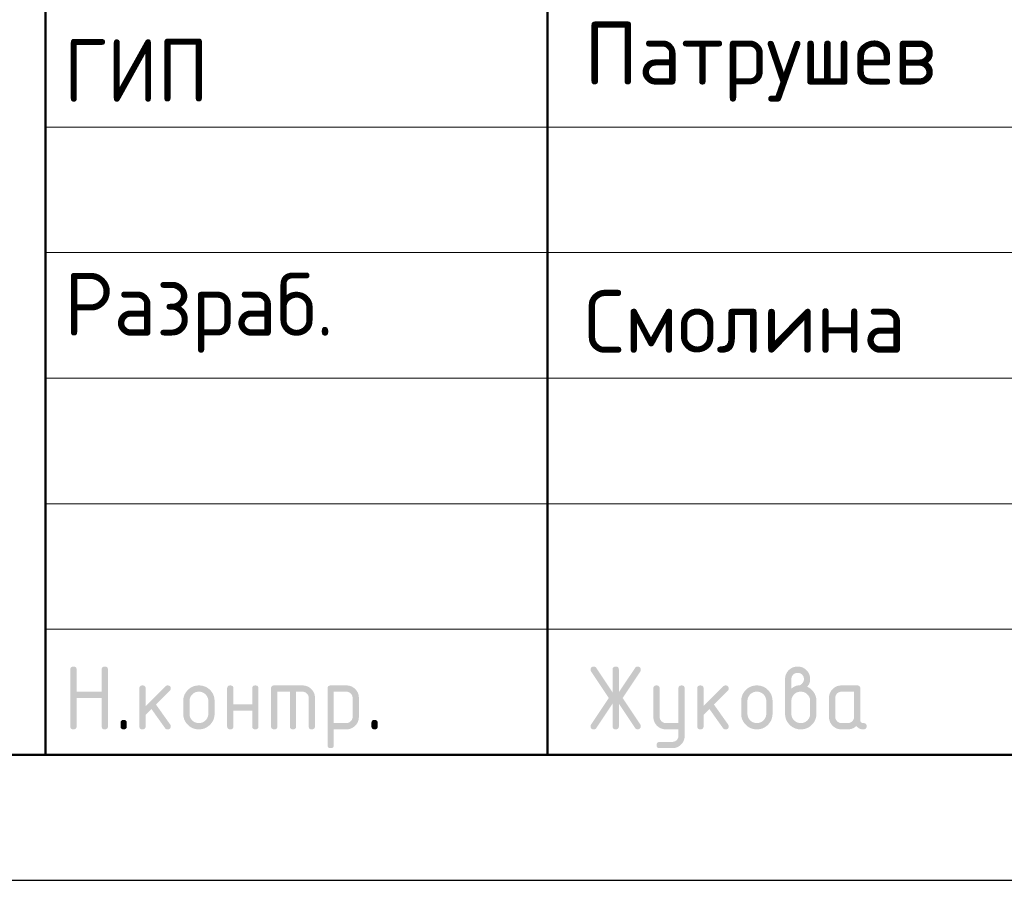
# Model space of a CAD drawing. Header units: millimetres. Extents: x 0 to 50400, y 0 to 35640.
# Tile 6 of 13: x 27477 to 32182, y 0 to 4113. Entities that reach past the tile are written whole.
import ezdxf

# ---------------------------------------------------------------- set-up
doc = ezdxf.new("R2010")
doc.units = ezdxf.units.MM
doc.layers.add('Standard', color=7, linetype='Continuous', lineweight=25)
doc.styles.add('ISOCPEUR', font='txt')

msp = doc.modelspace()

# ---------------------------------------------------------------- hatches: boundary and pattern name
at = {"layer": 'Standard', "linetype": 'Continuous', "lineweight": 25, "transparency": 33554687}
for points in [[(27718.9, 736.5), (27718.9, 1006.5), (27718.9, 1008.4), (27719.1, 1010.1), (27719.4, 1011.7), (27719.8, 1013.1), (27720.3, 1014.5), (27721, 1015.7), (27721.7, 1016.9), (27722.7, 1017.8), (27723.6, 1018.7), (27724.8, 1019.4), (27725.9, 1020.1), (27727.4, 1020.6), (27728.8, 1021.1), (27730.4, 1021.3), (27732, 1021.5), (27733.9, 1021.5), (27735.8, 1021.5), (27737.4, 1021.3), (27739.1, 1021.1), (27740.5, 1020.6), (27741.9, 1020.1), (27743.1, 1019.4), (27744.3, 1018.7), (27745.2, 1017.8), (27746.1, 1016.9), (27746.8, 1015.7), (27747.5, 1014.5), (27748, 1013.1), (27748.5, 1011.7), (27748.7, 1010.1), (27749, 1008.4), (27749, 1006.6), (27749, 901.6), (27868.6, 901.6), (27868.6, 1006.6), (27868.6, 1008.4), (27868.9, 1010.1), (27869.1, 1011.7), (27869.6, 1013.1), (27870, 1014.5), (27870.7, 1015.7), (27871.4, 1016.9), (27872.4, 1017.8), (27873.3, 1018.7), (27874.5, 1019.4), (27875.7, 1020.1), (27877.1, 1020.6), (27878.5, 1021.1), (27880.1, 1021.3), (27881.8, 1021.5), (27883.6, 1021.5), (27885.5, 1021.5), (27887.2, 1021.3), (27888.8, 1021.1), (27890.2, 1020.6), (27891.6, 1020.1), (27892.8, 1019.4), (27894, 1018.7), (27894.9, 1017.8), (27895.9, 1016.9), (27896.6, 1015.7), (27897.3, 1014.5), (27897.7, 1013.1), (27898.2, 1011.7), (27898.4, 1010.1), (27898.7, 1008.4), (27898.7, 1006.5), (27898.7, 736.5), (27898.7, 734.7), (27898.4, 733), (27898.2, 731.4), (27897.7, 730), (27897.3, 728.6), (27896.6, 727.4), (27895.9, 726.2), (27894.9, 725.3), (27894, 724.4), (27892.8, 723.7), (27891.6, 723), (27890.2, 722.5), (27888.8, 722), (27887.2, 721.8), (27885.5, 721.5), (27883.6, 721.5), (27881.8, 721.5), (27880.1, 721.8), (27878.5, 722), (27877.1, 722.5), (27875.7, 723), (27874.5, 723.7), (27873.3, 724.4), (27872.4, 725.3), (27871.4, 726.2), (27870.7, 727.4), (27870, 728.6), (27869.6, 730), (27869.1, 731.4), (27868.9, 733), (27868.6, 734.7), (27868.6, 736.5), (27868.6, 871.5), (27749, 871.5), (27749, 736.5), (27749, 734.7), (27748.7, 733), (27748.5, 731.4), (27748, 730), (27747.5, 728.6), (27746.8, 727.4), (27746.1, 726.2), (27745.2, 725.3), (27744.3, 724.4), (27743.1, 723.7), (27741.9, 723), (27740.5, 722.5), (27739.1, 722), (27737.4, 721.8), (27735.8, 721.5), (27733.9, 721.5), (27732, 721.5), (27730.4, 721.8), (27728.8, 722), (27727.4, 722.5), (27725.9, 723), (27724.8, 723.7), (27723.6, 724.4), (27722.7, 725.3), (27721.7, 726.2), (27721, 727.4), (27720.3, 728.6), (27719.8, 730), (27719.4, 731.4), (27719.1, 733), (27718.9, 734.7)], [(30310.2, 844.4), (30232.8, 728.1), (30231.7, 726.5), (30230.4, 725.2), (30229, 724), (30227.4, 723.2), (30225.8, 722.4), (30224, 721.9), (30222.1, 721.5), (30220, 721.5), (30218.2, 721.5), (30216.6, 721.8), (30215, 722), (30213.6, 722.5), (30212.2, 723), (30211, 723.8), (30209.9, 724.5), (30209, 725.5), (30208, 726.4), (30207.4, 727.7), (30206.7, 728.9), (30206.2, 730.4), (30205.7, 731.8), (30205.5, 733.5), (30205.3, 735.2), (30205.3, 737.2), (30205.3, 739.1), (30205.9, 741.1), (30206.5, 743), (30207.8, 744.9), (30292.1, 871.4), (30207.8, 997.9), (30206.5, 999.9), (30205.9, 1001.8), (30205.3, 1003.8), (30205.3, 1005.9), (30205.3, 1007.8), (30205.5, 1009.5), (30205.7, 1011.3), (30206.2, 1012.7), (30206.7, 1014.2), (30207.4, 1015.4), (30208.1, 1016.6), (30209, 1017.6), (30210, 1018.6), (30211.1, 1019.3), (30212.3, 1020.1), (30213.7, 1020.6), (30215.1, 1021), (30216.8, 1021.3), (30218.4, 1021.5), (30220.3, 1021.5), (30222.3, 1021.5), (30224, 1021.1), (30225.8, 1020.7), (30227.4, 1019.8), (30228.9, 1019), (30230.3, 1017.7), (30231.6, 1016.4), (30232.8, 1014.7), (30310.2, 898.7), (30310.2, 1006.5), (30310.2, 1008.4), (30310.5, 1010.1), (30310.7, 1011.7), (30311.2, 1013.1), (30311.7, 1014.5), (30312.4, 1015.7), (30313.1, 1016.9), (30314, 1017.8), (30314.9, 1018.7), (30316.1, 1019.4), (30317.3, 1020.1), (30318.7, 1020.6), (30320.1, 1021.1), (30321.8, 1021.3), (30323.4, 1021.5), (30325.3, 1021.5), (30327.2, 1021.5), (30328.8, 1021.3), (30330.4, 1021.1), (30331.8, 1020.6), (30333.3, 1020.1), (30334.4, 1019.4), (30335.6, 1018.7), (30336.5, 1017.8), (30337.5, 1016.9), (30338.2, 1015.7), (30338.9, 1014.5), (30339.4, 1013.1), (30339.8, 1011.7), (30340.1, 1010.1), (30340.3, 1008.4), (30340.3, 1006.5), (30340.3, 898.7), (30417.8, 1014.7), (30418.9, 1016.4), (30420.3, 1017.7), (30421.6, 1019), (30423.2, 1019.8), (30424.8, 1020.7), (30426.6, 1021.1), (30428.5, 1021.5), (30430.5, 1021.5), (30432, 1021.5), (30433.4, 1021.3), (30434.9, 1021), (30436.2, 1020.4), (30437.5, 1019.8), (30438.7, 1019), (30439.9, 1018.1), (30441, 1017), (30442, 1015.9), (30442.8, 1014.6), (30443.6, 1013.4), (30444.2, 1012.1), (30444.7, 1010.7), (30445, 1009.3), (30445.3, 1007.9), (30445.3, 1006.3), (30445.3, 1004.1), (30444.6, 1002), (30444, 999.9), (30442.8, 997.9), (30358.5, 871.4), (30442.8, 744.9), (30444, 743), (30444.6, 741), (30445.3, 738.9), (30445.3, 736.8), (30445.3, 735.2), (30445, 733.8), (30444.7, 732.4), (30444.2, 731), (30443.7, 729.7), (30442.9, 728.5), (30442.1, 727.2), (30441.1, 726.1), (30440, 724.9), (30438.8, 724.1), (30437.7, 723.3), (30436.4, 722.7), (30435.1, 722.1), (30433.7, 721.8), (30432.3, 721.5), (30430.7, 721.5), (30428.6, 721.5), (30426.7, 721.9), (30424.8, 722.4), (30423.2, 723.2), (30421.6, 724), (30420.2, 725.2), (30418.9, 726.5), (30417.8, 728.1), (30340.3, 844.4), (30340.3, 736.5), (30340.3, 734.7), (30340.1, 733), (30339.8, 731.4), (30339.4, 730), (30338.9, 728.6), (30338.2, 727.4), (30337.5, 726.2), (30336.5, 725.3), (30335.6, 724.4), (30334.4, 723.7), (30333.3, 723), (30331.8, 722.5), (30330.4, 722), (30328.8, 721.8), (30327.2, 721.5), (30325.3, 721.5), (30323.4, 721.5), (30321.8, 721.8), (30320.1, 722), (30318.7, 722.5), (30317.3, 723), (30316.1, 723.7), (30314.9, 724.4), (30314, 725.3), (30313.1, 726.2), (30312.4, 727.4), (30311.7, 728.6), (30311.2, 730), (30310.7, 731.4), (30310.5, 733), (30310.2, 734.7), (30310.2, 736.5)], [(28078.7, 832.8), (28173, 927.1), (28174.1, 928.1), (28175.3, 929), (28176.5, 929.8), (28177.9, 930.3), (28179.2, 930.8), (28180.6, 931.1), (28182.1, 931.4), (28183.7, 931.4), (28185.6, 931.4), (28187.2, 931.1), (28188.9, 930.9), (28190.3, 930.4), (28191.7, 930), (28192.8, 929.3), (28194, 928.6), (28195, 927.6), (28195.9, 926.7), (28196.6, 925.5), (28197.3, 924.3), (28197.8, 922.9), (28198.2, 921.5), (28198.5, 919.9), (28198.7, 918.3), (28198.7, 916.4), (28198.7, 914.9), (28198.4, 913.5), (28198.1, 912.1), (28197.6, 910.8), (28197, 909.5), (28196.1, 908.3), (28195.3, 907.1), (28194.1, 905.9), (28128.3, 840.1), (28195.7, 745.2), (28197.2, 743.1), (28198, 740.9), (28198.7, 738.7), (28198.7, 736.3), (28198.7, 734.5), (28198.5, 732.8), (28198.2, 731.2), (28197.8, 729.9), (28197.3, 728.5), (28196.6, 727.3), (28195.9, 726.2), (28195, 725.2), (28194, 724.3), (28192.8, 723.6), (28191.7, 722.9), (28190.3, 722.5), (28188.9, 722), (28187.2, 721.8), (28185.6, 721.5), (28183.7, 721.5), (28181.7, 721.5), (28179.9, 721.9), (28178.2, 722.3), (28176.6, 723.1), (28175, 723.9), (28173.7, 725.1), (28172.3, 726.3), (28171.2, 727.9), (28106.7, 818.6), (28078.7, 790.6), (28078.7, 736.5), (28078.7, 734.7), (28078.5, 733), (28078.3, 731.4), (28077.8, 730), (28077.3, 728.6), (28076.6, 727.4), (28075.9, 726.2), (28075, 725.3), (28074, 724.4), (28072.9, 723.7), (28071.7, 723), (28070.3, 722.5), (28068.9, 722), (28067.2, 721.8), (28065.6, 721.5), (28063.7, 721.5), (28061.8, 721.5), (28060.2, 721.8), (28058.5, 722), (28057.1, 722.5), (28055.7, 723), (28054.5, 723.7), (28053.4, 724.4), (28052.4, 725.3), (28051.5, 726.2), (28050.8, 727.4), (28050.1, 728.6), (28049.6, 730), (28049.2, 731.4), (28048.9, 733), (28048.7, 734.7), (28048.7, 736.5), (28048.7, 916.4), (28048.7, 918.3), (28048.9, 919.9), (28049.2, 921.5), (28049.6, 922.9), (28050.1, 924.3), (28050.8, 925.5), (28051.5, 926.7), (28052.4, 927.6), (28053.4, 928.6), (28054.5, 929.3), (28055.7, 930), (28057.1, 930.4), (28058.5, 930.9), (28060.2, 931.1), (28061.8, 931.4), (28063.7, 931.4), (28065.6, 931.4), (28067.2, 931.1), (28068.9, 930.9), (28070.3, 930.4), (28071.7, 930), (28072.9, 929.3), (28074, 928.6), (28075, 927.6), (28075.9, 926.7), (28076.6, 925.5), (28077.3, 924.3), (28077.8, 922.9), (28078.3, 921.5), (28078.5, 919.9), (28078.7, 918.3), (28078.7, 916.4)], [(28498.4, 811.4), (28498.4, 736.5), (28498.4, 734.7), (28498.2, 733), (28497.9, 731.4), (28497.5, 730), (28497, 728.6), (28496.3, 727.4), (28495.6, 726.2), (28494.6, 725.3), (28493.7, 724.4), (28492.5, 723.6), (28491.4, 723), (28489.9, 722.5), (28488.5, 722), (28486.9, 721.8), (28485.2, 721.5), (28483.4, 721.5), (28481.5, 721.5), (28479.8, 721.8), (28478.2, 722), (28476.8, 722.5), (28475.4, 723), (28474.2, 723.7), (28473, 724.4), (28472.1, 725.3), (28471.2, 726.2), (28470.5, 727.4), (28469.8, 728.6), (28469.3, 730), (28468.8, 731.4), (28468.6, 733), (28468.3, 734.7), (28468.3, 736.5), (28468.3, 916.4), (28468.3, 918.3), (28468.6, 919.9), (28468.8, 921.5), (28469.3, 922.9), (28469.8, 924.3), (28470.5, 925.5), (28471.2, 926.7), (28472.1, 927.6), (28473, 928.6), (28474.2, 929.3), (28475.4, 930), (28476.8, 930.4), (28478.2, 930.9), (28479.8, 931.1), (28481.5, 931.4), (28483.4, 931.4), (28485.2, 931.4), (28486.9, 931.1), (28488.5, 930.9), (28489.9, 930.4), (28491.4, 930), (28492.5, 929.3), (28493.7, 928.6), (28494.6, 927.6), (28495.6, 926.7), (28496.3, 925.5), (28497, 924.4), (28497.5, 923), (28497.9, 921.5), (28498.2, 919.9), (28498.4, 918.3), (28498.4, 916.4), (28498.4, 841.5), (28588, 841.5), (28588, 916.4), (28588, 918.3), (28588.2, 919.9), (28588.5, 921.5), (28589, 923), (28589.4, 924.4), (28590.1, 925.5), (28590.8, 926.7), (28591.8, 927.6), (28592.7, 928.6), (28593.9, 929.3), (28595.1, 930), (28596.5, 930.4), (28597.9, 930.9), (28599.5, 931.1), (28601.2, 931.4), (28603, 931.4), (28604.9, 931.4), (28606.6, 931.1), (28608.2, 930.9), (28609.6, 930.4), (28611, 930), (28612.2, 929.3), (28613.4, 928.6), (28614.3, 927.6), (28615.2, 926.7), (28615.9, 925.5), (28616.7, 924.3), (28617.1, 922.9), (28617.6, 921.5), (28617.8, 919.9), (28618.1, 918.3), (28618.1, 916.4), (28618.1, 736.5), (28618.1, 734.7), (28617.8, 733), (28617.6, 731.4), (28617.1, 730), (28616.7, 728.6), (28615.9, 727.4), (28615.2, 726.2), (28614.3, 725.3), (28613.4, 724.4), (28612.2, 723.7), (28611, 723), (28609.6, 722.5), (28608.2, 722), (28606.6, 721.8), (28604.9, 721.5), (28603, 721.5), (28601.2, 721.5), (28599.5, 721.8), (28597.9, 722), (28596.5, 722.5), (28595.1, 723), (28593.9, 723.6), (28592.7, 724.4), (28591.8, 725.3), (28590.8, 726.2), (28590.1, 727.4), (28589.4, 728.6), (28589, 730), (28588.5, 731.4), (28588.2, 733), (28588, 734.7), (28588, 736.5), (28588, 811.4)], [(28693.2, 931.4), (28828.1, 931.4), (28831.2, 931.4), (28834.2, 931.1), (28837.2, 930.8), (28840.1, 930.3), (28843, 929.7), (28845.7, 928.9), (28848.5, 928.1), (28851.2, 927), (28853.8, 925.9), (28856.4, 924.5), (28858.9, 923.2), (28861.3, 921.5), (28863.7, 919.9), (28866, 918), (28868.3, 916.1), (28870.5, 913.9), (28872.7, 911.7), (28874.6, 909.4), (28876.5, 907.1), (28878.2, 904.7), (28879.8, 902.3), (28881.2, 899.7), (28882.5, 897.2), (28883.6, 894.5), (28884.7, 891.9), (28885.5, 889.1), (28886.4, 886.3), (28886.9, 883.4), (28887.5, 880.6), (28887.7, 877.6), (28888, 874.5), (28888, 871.4), (28888, 736.5), (28888, 734.7), (28887.8, 733), (28887.5, 731.4), (28887.1, 730), (28886.6, 728.6), (28885.9, 727.4), (28885.2, 726.2), (28884.3, 725.3), (28883.3, 724.4), (28882.1, 723.7), (28881, 723), (28879.6, 722.5), (28878.1, 722), (28876.5, 721.8), (28874.9, 721.5), (28873, 721.5), (28871.1, 721.5), (28869.5, 721.8), (28867.8, 722), (28866.4, 722.5), (28865, 723), (28863.8, 723.6), (28862.7, 724.4), (28861.7, 725.3), (28860.8, 726.2), (28860.1, 727.4), (28859.4, 728.6), (28858.9, 730), (28858.4, 731.4), (28858.2, 733), (28857.9, 734.7), (28857.9, 736.5), (28857.9, 871.4), (28857.9, 874.5), (28857.4, 877.5), (28856.9, 880.4), (28855.8, 883.1), (28854.7, 885.7), (28853.1, 888.1), (28851.5, 890.5), (28849.3, 892.7), (28847.2, 894.8), (28844.8, 896.5), (28842.4, 898.1), (28839.7, 899.2), (28837.1, 900.2), (28834.1, 900.8), (28831.2, 901.3), (28828, 901.3), (28798.1, 901.3), (28798.1, 736.5), (28798.1, 734.7), (28797.9, 733), (28797.6, 731.4), (28797.2, 730), (28796.7, 728.6), (28796, 727.4), (28795.3, 726.2), (28794.4, 725.3), (28793.4, 724.4), (28792.3, 723.6), (28791.1, 723), (28789.7, 722.5), (28788.3, 722), (28786.6, 721.8), (28785, 721.5), (28783.1, 721.5), (28781.2, 721.5), (28779.6, 721.8), (28777.9, 722), (28776.5, 722.5), (28775.1, 723), (28773.9, 723.6), (28772.8, 724.4), (28771.8, 725.3), (28770.9, 726.2), (28770.2, 727.4), (28769.5, 728.6), (28769, 730), (28768.5, 731.4), (28768.3, 733), (28768.1, 734.7), (28768.1, 736.5), (28768.1, 901.3), (28708.2, 901.3), (28708.2, 736.5), (28708.2, 734.7), (28708, 733), (28707.8, 731.4), (28707.3, 730), (28706.8, 728.6), (28706.1, 727.4), (28705.4, 726.2), (28704.5, 725.3), (28703.5, 724.4), (28702.4, 723.6), (28701.2, 723), (28699.8, 722.5), (28698.4, 722), (28696.7, 721.8), (28695.1, 721.5), (28693.2, 721.5), (28691.3, 721.5), (28689.7, 721.8), (28688, 722), (28686.6, 722.5), (28685.2, 723), (28684, 723.7), (28682.9, 724.4), (28681.9, 725.3), (28681, 726.2), (28680.3, 727.4), (28679.6, 728.6), (28679.1, 730), (28678.7, 731.4), (28678.4, 733), (28678.2, 734.7), (28678.2, 736.5), (28678.2, 916.4), (28678.2, 918.3), (28678.4, 919.9), (28678.6, 921.5), (28679.1, 922.9), (28679.6, 924.3), (28680.3, 925.5), (28681, 926.7), (28681.9, 927.6), (28682.9, 928.6), (28684, 929.3), (28685.2, 930), (28686.6, 930.4), (28688, 930.9), (28689.6, 931.1), (28691.3, 931.4)], [(30625, 691.2), (30625, 721.5), (30565.2, 721.5), (30562, 721.5), (30559, 721.8), (30556, 722.1), (30553.1, 722.6), (30550.2, 723.2), (30547.4, 724), (30544.6, 724.8), (30542, 725.9), (30539.3, 727), (30536.8, 728.4), (30534.2, 729.7), (30531.8, 731.4), (30529.4, 733), (30527.1, 734.9), (30524.8, 736.8), (30522.7, 739), (30520.5, 741.2), (30518.6, 743.5), (30516.7, 745.8), (30515.1, 748.2), (30513.5, 750.7), (30512.1, 753.2), (30510.7, 755.7), (30509.7, 758.4), (30508.6, 761), (30507.8, 763.8), (30507, 766.6), (30506.4, 769.5), (30505.9, 772.4), (30505.6, 775.4), (30505.3, 778.4), (30505.3, 781.5), (30505.3, 916.4), (30505.3, 918.3), (30505.6, 919.9), (30505.8, 921.5), (30506.3, 922.9), (30506.7, 924.3), (30507.4, 925.5), (30508.1, 926.7), (30509.1, 927.6), (30510, 928.6), (30511.2, 929.3), (30512.4, 930), (30513.8, 930.4), (30515.2, 930.9), (30516.8, 931.1), (30518.5, 931.4), (30520.4, 931.4), (30522.2, 931.4), (30523.9, 931.1), (30525.5, 930.9), (30526.9, 930.4), (30528.3, 930), (30529.5, 929.3), (30530.7, 928.6), (30531.6, 927.6), (30532.6, 926.7), (30533.3, 925.5), (30534, 924.4), (30534.4, 923), (30534.9, 921.5), (30535.2, 919.9), (30535.4, 918.3), (30535.4, 916.4), (30535.4, 781.6), (30535.4, 778.5), (30535.9, 775.6), (30536.5, 772.8), (30537.6, 770.2), (30538.7, 767.5), (30540.4, 765.1), (30542, 762.7), (30544.2, 760.4), (30546.4, 758.2), (30548.8, 756.6), (30551.2, 754.9), (30553.9, 753.8), (30556.5, 752.7), (30559.4, 752.2), (30562.2, 751.6), (30565.3, 751.6), (30625, 751.6), (30625, 916.4), (30625, 918.3), (30625.2, 919.9), (30625.5, 921.5), (30625.9, 923), (30626.4, 924.4), (30627.1, 925.5), (30627.8, 926.7), (30628.7, 927.6), (30629.7, 928.6), (30630.9, 929.3), (30632, 930), (30633.4, 930.4), (30634.9, 930.9), (30636.5, 931.1), (30638.1, 931.4), (30640, 931.4), (30641.9, 931.4), (30643.5, 931.1), (30645.2, 930.9), (30646.6, 930.4), (30648, 930), (30649.2, 929.3), (30650.4, 928.6), (30651.3, 927.6), (30652.2, 926.7), (30652.9, 925.5), (30653.6, 924.3), (30654.1, 923), (30654.6, 921.5), (30654.8, 919.9), (30655, 918.3), (30655, 916.4), (30655, 691.6), (30655, 688.5), (30654.8, 685.5), (30654.5, 682.5), (30654, 679.6), (30653.4, 676.7), (30652.6, 673.9), (30651.8, 671.2), (30650.8, 668.5), (30649.7, 665.8), (30648.4, 663.3), (30647, 660.8), (30645.4, 658.4), (30643.8, 655.9), (30642, 653.6), (30640.1, 651.3), (30637.9, 649.1), (30635.8, 646.9), (30633.5, 645), (30631.3, 643.1), (30628.9, 641.5), (30626.5, 639.9), (30624, 638.5), (30621.5, 637.1), (30618.9, 636), (30616.2, 634.9), (30613.5, 634.1), (30610.7, 633.3), (30607.9, 632.8), (30605, 632.2), (30602, 631.9), (30599, 631.7), (30595.9, 631.7), (30535.4, 631.7), (30533.5, 631.7), (30531.9, 631.9), (30530.2, 632.1), (30528.8, 632.6), (30527.4, 633.1), (30526.2, 633.8), (30525.1, 634.5), (30524.1, 635.4), (30523.2, 636.4), (30522.5, 637.5), (30521.8, 638.7), (30521.3, 640.1), (30520.9, 641.5), (30520.6, 643.2), (30520.4, 644.8), (30520.4, 646.7), (30520.4, 648.2), (30520.7, 649.6), (30521, 650.9), (30521.5, 652.3), (30522.1, 653.6), (30522.9, 654.8), (30523.8, 656), (30524.9, 657.2), (30526.1, 658.3), (30527.3, 659.2), (30528.5, 660), (30529.8, 660.6), (30531.1, 661.1), (30532.5, 661.4), (30533.9, 661.7), (30535.4, 661.7), (30595.1, 661.7), (30598.3, 661.7), (30601.2, 662.2), (30604.1, 662.8), (30606.8, 663.8), (30609.4, 664.9), (30611.8, 666.4), (30614.2, 668), (30616.4, 670.1), (30618.5, 672.2), (30620.2, 674.6), (30621.8, 676.9), (30622.8, 679.6), (30623.9, 682.2), (30624.5, 685.1), (30625, 688)], [(30745.2, 832.8), (30839.5, 927.1), (30840.6, 928.1), (30841.8, 929), (30843, 929.8), (30844.3, 930.3), (30845.7, 930.8), (30847.1, 931.1), (30848.6, 931.4), (30850.2, 931.4), (30852.1, 931.4), (30853.7, 931.1), (30855.3, 930.9), (30856.7, 930.4), (30858.2, 930), (30859.3, 929.3), (30860.5, 928.6), (30861.4, 927.6), (30862.4, 926.7), (30863.1, 925.5), (30863.8, 924.3), (30864.2, 922.9), (30864.7, 921.5), (30864.9, 919.9), (30865.2, 918.3), (30865.2, 916.4), (30865.2, 914.9), (30864.9, 913.5), (30864.6, 912.1), (30864, 910.8), (30863.5, 909.5), (30862.6, 908.3), (30861.8, 907.1), (30860.6, 905.9), (30794.8, 840.1), (30862.2, 745.2), (30863.7, 743.1), (30864.4, 740.9), (30865.2, 738.7), (30865.2, 736.3), (30865.2, 734.5), (30864.9, 732.8), (30864.7, 731.2), (30864.2, 729.9), (30863.8, 728.5), (30863.1, 727.3), (30862.4, 726.2), (30861.4, 725.2), (30860.5, 724.3), (30859.3, 723.6), (30858.2, 722.9), (30856.7, 722.5), (30855.3, 722), (30853.7, 721.8), (30852.1, 721.5), (30850.2, 721.5), (30848.2, 721.5), (30846.4, 721.9), (30844.7, 722.3), (30843.1, 723.1), (30841.5, 723.9), (30840.2, 725.1), (30838.8, 726.3), (30837.7, 727.9), (30773.2, 818.6), (30745.2, 790.6), (30745.2, 736.5), (30745.2, 734.7), (30745, 733), (30744.7, 731.4), (30744.3, 730), (30743.8, 728.6), (30743.1, 727.4), (30742.4, 726.2), (30741.5, 725.3), (30740.5, 724.4), (30739.4, 723.7), (30738.2, 723), (30736.8, 722.5), (30735.4, 722), (30733.7, 721.8), (30732.1, 721.5), (30730.2, 721.5), (30728.3, 721.5), (30726.7, 721.8), (30725, 722), (30723.6, 722.5), (30722.2, 723), (30721, 723.7), (30719.9, 724.4), (30718.9, 725.3), (30718, 726.2), (30717.3, 727.4), (30716.6, 728.6), (30716.1, 730), (30715.6, 731.4), (30715.4, 733), (30715.2, 734.7), (30715.2, 736.5), (30715.2, 916.4), (30715.2, 918.3), (30715.4, 919.9), (30715.6, 921.5), (30716.1, 922.9), (30716.6, 924.3), (30717.3, 925.5), (30718, 926.7), (30718.9, 927.6), (30719.9, 928.6), (30721, 929.3), (30722.2, 930), (30723.6, 930.4), (30725, 930.9), (30726.7, 931.1), (30728.3, 931.4), (30730.2, 931.4), (30732.1, 931.4), (30733.7, 931.1), (30735.4, 930.9), (30736.8, 930.4), (30738.2, 930), (30739.4, 929.3), (30740.5, 928.6), (30741.5, 927.6), (30742.4, 926.7), (30743.1, 925.5), (30743.8, 924.3), (30744.3, 922.9), (30744.7, 921.5), (30745, 919.9), (30745.2, 918.3), (30745.2, 916.4)], [(27958.8, 751.6), (27958.8, 753.5), (27959, 755.1), (27959.3, 756.8), (27959.7, 758.2), (27960.2, 759.6), (27960.9, 760.8), (27961.6, 761.9), (27962.5, 762.9), (27963.5, 763.8), (27964.7, 764.5), (27965.8, 765.2), (27967.2, 765.7), (27968.6, 766.2), (27970.3, 766.4), (27971.9, 766.6), (27973.8, 766.6), (27975.7, 766.6), (27977.3, 766.4), (27979, 766.2), (27980.4, 765.7), (27981.8, 765.2), (27983, 764.5), (27984.1, 763.8), (27985.1, 762.9), (27986, 761.9), (27986.7, 760.8), (27987.4, 759.6), (27987.9, 758.2), (27988.4, 756.8), (27988.6, 755.1), (27988.8, 753.5), (27988.8, 751.6), (27988.8, 736.6), (27988.8, 734.7), (27988.6, 733), (27988.4, 731.4), (27987.9, 730), (27987.4, 728.6), (27986.7, 727.4), (27986, 726.2), (27985.1, 725.3), (27984.1, 724.4), (27983, 723.7), (27981.8, 723), (27980.4, 722.5), (27979, 722), (27977.3, 721.8), (27975.7, 721.5), (27973.8, 721.5), (27971.9, 721.5), (27970.3, 721.8), (27968.6, 722), (27967.2, 722.5), (27965.8, 723), (27964.7, 723.7), (27963.5, 724.4), (27962.5, 725.3), (27961.6, 726.2), (27960.9, 727.4), (27960.2, 728.6), (27959.7, 730), (27959.3, 731.4), (27959, 733), (27958.8, 734.7), (27958.8, 736.6)], [(29158, 751.6), (29158, 753.5), (29158.2, 755.1), (29158.4, 756.8), (29158.9, 758.2), (29159.4, 759.6), (29160.1, 760.8), (29160.8, 761.9), (29161.7, 762.9), (29162.6, 763.8), (29163.8, 764.5), (29165, 765.2), (29166.4, 765.7), (29167.8, 766.2), (29169.5, 766.4), (29171.1, 766.6), (29173, 766.6), (29174.9, 766.6), (29176.5, 766.4), (29178.1, 766.2), (29179.6, 765.7), (29181, 765.2), (29182.1, 764.5), (29183.3, 763.8), (29184.3, 762.9), (29185.2, 761.9), (29185.9, 760.8), (29186.6, 759.6), (29187.1, 758.2), (29187.5, 756.8), (29187.8, 755.1), (29188, 753.5), (29188, 751.6), (29188, 736.6), (29188, 734.7), (29187.8, 733), (29187.5, 731.4), (29187.1, 730), (29186.6, 728.6), (29185.9, 727.4), (29185.2, 726.2), (29184.3, 725.3), (29183.3, 724.4), (29182.1, 723.7), (29181, 723), (29179.6, 722.5), (29178.1, 722), (29176.5, 721.8), (29174.9, 721.5), (29173, 721.5), (29171.1, 721.5), (29169.5, 721.8), (29167.8, 722), (29166.4, 722.5), (29165, 723), (29163.8, 723.7), (29162.6, 724.4), (29161.7, 725.3), (29160.8, 726.2), (29160.1, 727.4), (29159.4, 728.6), (29158.9, 730), (29158.4, 731.4), (29158.2, 733), (29158, 734.7), (29158, 736.6)]]:
    msp.add_hatch(color=7, dxfattribs=at).paths.add_polyline_path(points, flags=16)
h = msp.add_hatch(color=7, dxfattribs=at)
h.paths.add_polyline_path([(31164.9, 916.5), (31169.6, 920.2), (31174.2, 923), (31178.8, 925.9), (31183.2, 927.7), (31187.5, 929.6), (31191.7, 930.5), (31195.9, 931.5), (31199.9, 931.5), (31202.2, 931.5), (31204.4, 932.1), (31206.7, 932.8), (31208.8, 934.1), (31211, 935.4), (31213.1, 937.4), (31215.1, 939.3), (31217.1, 941.9), (31219.1, 944.4), (31220.5, 946.8), (31222, 949.3), (31222.9, 951.7), (31223.9, 954.1), (31224.4, 956.6), (31224.9, 959), (31224.9, 961.5), (31224.9, 964.6), (31224.3, 967.6), (31223.8, 970.5), (31222.7, 973.2), (31221.6, 975.8), (31220, 978.2), (31218.4, 980.7), (31216.2, 982.8), (31214.1, 985), (31211.7, 986.6), (31209.2, 988.2), (31206.6, 989.3), (31203.9, 990.4), (31201, 990.9), (31198.1, 991.5), (31194.9, 991.5), (31191.8, 991.5), (31188.9, 990.9), (31186, 990.4), (31183.3, 989.3), (31180.7, 988.2), (31178.2, 986.5), (31175.8, 984.9), (31173.6, 982.7), (31171.4, 980.5), (31169.8, 978.1), (31168.2, 975.7), (31167.1, 973), (31166, 970.4), (31165.4, 967.5), (31164.9, 964.6), (31164.9, 961.5)])
h.paths.add_polyline_path([(31239.6, 925.4), (31244.8, 923.3), (31249.4, 920.4), (31254.1, 917.7), (31258.2, 914.2), (31262.2, 910.8), (31265.8, 906.7), (31269.4, 902.6), (31272.4, 897.9), (31275.4, 893.2), (31277.7, 888.3), (31280, 883.3), (31281.5, 878.1), (31283, 873), (31283.8, 867.6), (31284.5, 862.2), (31284.5, 856.5), (31284.5, 796.5), (31284.5, 792.6), (31284.2, 788.9), (31283.9, 785.1), (31283.2, 781.5), (31282.5, 777.8), (31281.5, 774.4), (31280.4, 770.9), (31279.1, 767.6), (31277.7, 764.2), (31276, 761.1), (31274.3, 757.9), (31272.2, 754.9), (31270.2, 751.8), (31267.8, 749), (31265.4, 746.1), (31262.7, 743.4), (31259.9, 740.6), (31257, 738.2), (31254.2, 735.9), (31251.1, 733.8), (31248.1, 731.8), (31244.9, 730.1), (31241.8, 728.4), (31238.5, 727), (31235.2, 725.6), (31231.7, 724.6), (31228.2, 723.6), (31224.7, 722.9), (31221, 722.2), (31217.3, 721.9), (31213.6, 721.5), (31209.7, 721.5), (31205.8, 721.5), (31202, 721.9), (31198.2, 722.2), (31194.6, 722.9), (31191, 723.6), (31187.6, 724.6), (31184.1, 725.7), (31180.8, 727), (31177.4, 728.4), (31174.3, 730.1), (31171.1, 731.8), (31168.1, 733.9), (31165.1, 735.9), (31162.2, 738.3), (31159.3, 740.7), (31156.6, 743.5), (31153.9, 746.2), (31151.5, 749.1), (31149.1, 752), (31147.1, 755), (31145, 758), (31143.3, 761.2), (31141.6, 764.4), (31140.3, 767.7), (31138.9, 771), (31137.9, 774.5), (31136.9, 777.9), (31136.2, 781.6), (31135.5, 785.2), (31135.2, 788.9), (31134.8, 792.6), (31134.8, 796.5), (31134.8, 961.5), (31134.8, 964.7), (31135.1, 967.7), (31135.4, 970.8), (31135.9, 973.7), (31136.5, 976.6), (31137.3, 979.4), (31138.1, 982.1), (31139.2, 984.8), (31140.3, 987.5), (31141.6, 990), (31143, 992.5), (31144.6, 995), (31146.3, 997.4), (31148.2, 999.7), (31150.1, 1002), (31152.3, 1004.2), (31154.5, 1006.3), (31156.8, 1008.2), (31159.1, 1010.1), (31161.5, 1011.8), (31163.9, 1013.4), (31166.4, 1014.7), (31169, 1016.1), (31171.6, 1017.2), (31174.3, 1018.3), (31177, 1019.1), (31179.8, 1019.9), (31182.7, 1020.5), (31185.5, 1021), (31188.5, 1021.3), (31191.5, 1021.5), (31194.7, 1021.5), (31197.8, 1021.5), (31200.8, 1021.3), (31203.9, 1021), (31206.7, 1020.5), (31209.6, 1019.9), (31212.4, 1019.1), (31215.2, 1018.3), (31217.9, 1017.2), (31220.5, 1016.1), (31223, 1014.7), (31225.6, 1013.3), (31228, 1011.7), (31230.4, 1010.1), (31232.7, 1008.1), (31235, 1006.2), (31237.2, 1004), (31239.3, 1001.9), (31241.2, 999.6), (31243.1, 997.3), (31244.7, 994.8), (31246.4, 992.4), (31247.7, 989.9), (31249.1, 987.3), (31250.2, 984.7), (31251.2, 982), (31252.1, 979.2), (31252.9, 976.5), (31253.4, 973.6), (31254, 970.7), (31254.2, 967.7), (31254.5, 964.7), (31254.5, 961.5), (31254.5, 955.9), (31253.6, 950.8), (31252.6, 945.7), (31250.8, 941.1), (31248.9, 936.6), (31246.1, 932.7), (31243.4, 928.8)], flags=16)
h.paths.add_polyline_path([(31254.5, 796.6), (31254.5, 856.6), (31254.5, 861.2), (31253.7, 865.5), (31252.9, 869.9), (31251.2, 873.8), (31249.6, 877.8), (31247.2, 881.4), (31244.7, 885.1), (31241.5, 888.4), (31238.2, 891.7), (31234.6, 894.1), (31231, 896.6), (31227, 898.3), (31223.1, 899.9), (31218.7, 900.7), (31214.4, 901.6), (31209.7, 901.6), (31205, 901.6), (31200.7, 900.7), (31196.3, 899.9), (31192.4, 898.3), (31188.4, 896.6), (31184.8, 894.1), (31181.1, 891.7), (31177.9, 888.4), (31174.6, 885.1), (31172.2, 881.4), (31169.8, 877.8), (31168.1, 873.8), (31166.5, 869.9), (31165.7, 865.5), (31164.9, 861.2), (31164.9, 856.6), (31164.9, 796.6), (31164.9, 791.9), (31165.7, 787.5), (31166.5, 783.2), (31168.1, 779.2), (31169.8, 775.2), (31172.2, 771.6), (31174.6, 767.9), (31177.9, 764.7), (31181.1, 761.4), (31184.8, 758.9), (31188.4, 756.5), (31192.4, 754.9), (31196.3, 753.2), (31200.7, 752.4), (31205, 751.6), (31209.7, 751.6), (31214.4, 751.6), (31218.7, 752.4), (31223.1, 753.2), (31227, 754.9), (31231, 756.5), (31234.6, 759), (31238.2, 761.5), (31241.5, 764.8), (31244.7, 768.1), (31247.2, 771.7), (31249.6, 775.3), (31251.2, 779.3), (31252.9, 783.3), (31253.7, 787.6), (31254.5, 791.9)])
h = msp.add_hatch(color=7, dxfattribs=at)
h.paths.add_polyline_path([(28258.5, 796.5), (28258.5, 856.4), (28258.5, 860.3), (28258.8, 864.1), (28259.2, 867.8), (28259.9, 871.4), (28260.6, 875), (28261.6, 878.5), (28262.6, 881.9), (28264, 885.3), (28265.3, 888.6), (28267.1, 891.7), (28268.8, 894.9), (28270.8, 897.9), (28272.9, 901), (28275.3, 903.8), (28277.7, 906.7), (28280.4, 909.5), (28283.1, 912.2), (28286, 914.6), (28288.9, 917), (28291.9, 919.1), (28294.9, 921.1), (28298.1, 922.8), (28301.3, 924.5), (28304.6, 925.9), (28307.9, 927.3), (28311.4, 928.3), (28314.8, 929.3), (28318.4, 930), (28322, 930.7), (28325.7, 931), (28329.5, 931.4), (28333.4, 931.4), (28337.3, 931.4), (28341.1, 931), (28344.9, 930.7), (28348.5, 930), (28352.2, 929.3), (28355.6, 928.3), (28359.1, 927.3), (28362.4, 926), (28365.8, 924.6), (28368.9, 922.9), (28372.1, 921.2), (28375.1, 919.2), (28378.1, 917.1), (28381, 914.8), (28383.9, 912.4), (28386.6, 909.7), (28389.3, 907), (28391.6, 904.1), (28394, 901.3), (28396, 898.2), (28398.1, 895.2), (28399.8, 892), (28401.5, 888.9), (28402.8, 885.5), (28404.2, 882.2), (28405.2, 878.7), (28406.2, 875.2), (28406.9, 871.6), (28407.6, 868), (28407.9, 864.2), (28408.2, 860.4), (28408.2, 856.4), (28408.2, 796.5), (28408.2, 792.6), (28407.9, 788.9), (28407.5, 785.1), (28406.9, 781.5), (28406.2, 777.9), (28405.2, 774.4), (28404.1, 771), (28402.8, 767.7), (28401.4, 764.4), (28399.7, 761.2), (28398, 758), (28395.9, 755), (28393.9, 752), (28391.5, 749.1), (28389.1, 746.2), (28386.3, 743.5), (28383.6, 740.7), (28380.7, 738.3), (28377.8, 735.9), (28374.8, 733.9), (28371.8, 731.8), (28368.6, 730.1), (28365.5, 728.4), (28362.2, 727), (28358.8, 725.6), (28355.4, 724.6), (28351.9, 723.6), (28348.3, 722.9), (28344.7, 722.2), (28341, 721.9), (28337.3, 721.5), (28333.4, 721.5), (28329.5, 721.5), (28325.7, 721.9), (28322, 722.2), (28318.4, 722.9), (28314.8, 723.6), (28311.4, 724.6), (28307.9, 725.6), (28304.6, 727), (28301.3, 728.4), (28298.1, 730.1), (28294.9, 731.8), (28291.9, 733.9), (28288.9, 735.9), (28286, 738.3), (28283.1, 740.7), (28280.4, 743.5), (28277.7, 746.2), (28275.3, 749.1), (28272.9, 752), (28270.8, 755), (28268.8, 758), (28267.1, 761.2), (28265.3, 764.4), (28264, 767.7), (28262.6, 771), (28261.6, 774.4), (28260.6, 777.9), (28259.9, 781.5), (28259.2, 785.1), (28258.8, 788.9), (28258.5, 792.6)], flags=16)
h.paths.add_polyline_path([(28378.2, 796.6), (28378.2, 856.6), (28378.2, 861.2), (28377.4, 865.5), (28376.5, 869.9), (28374.9, 873.8), (28373.2, 877.8), (28370.8, 881.4), (28368.3, 885.1), (28365.1, 888.4), (28361.8, 891.7), (28358.1, 894.1), (28354.5, 896.6), (28350.6, 898.3), (28346.6, 899.9), (28342.3, 900.7), (28338, 901.6), (28333.4, 901.6), (28328.7, 901.6), (28324.4, 900.7), (28320.1, 899.9), (28316.2, 898.3), (28312.2, 896.6), (28308.6, 894.1), (28305, 891.7), (28301.7, 888.4), (28298.4, 885.1), (28295.9, 881.4), (28293.5, 877.8), (28291.8, 873.8), (28290.2, 869.9), (28289.4, 865.5), (28288.6, 861.2), (28288.6, 856.6), (28288.6, 796.6), (28288.6, 791.9), (28289.4, 787.5), (28290.2, 783.2), (28291.8, 779.2), (28293.4, 775.2), (28295.9, 771.6), (28298.3, 767.9), (28301.6, 764.7), (28304.8, 761.4), (28308.4, 758.9), (28312.1, 756.5), (28316, 754.9), (28320, 753.2), (28324.3, 752.4), (28328.7, 751.6), (28333.4, 751.6), (28338, 751.6), (28342.3, 752.4), (28346.6, 753.2), (28350.6, 754.9), (28354.5, 756.5), (28358.1, 759), (28361.8, 761.5), (28365.1, 764.8), (28368.3, 768.1), (28370.8, 771.7), (28373.2, 775.3), (28374.9, 779.3), (28376.5, 783.3), (28377.4, 787.6), (28378.2, 791.9)])
h = msp.add_hatch(color=7, dxfattribs=at)
h.paths.add_polyline_path([(28948.1, 916.4), (28948.1, 918.3), (28948.4, 919.9), (28948.6, 921.5), (28949.1, 923), (28949.5, 924.3), (28950.2, 925.5), (28950.9, 926.7), (28951.9, 927.6), (28952.8, 928.6), (28954, 929.3), (28955.1, 930), (28956.5, 930.4), (28957.9, 930.9), (28959.6, 931.1), (28961.2, 931.4), (28963.1, 931.4), (29038, 931.4), (29041.1, 931.4), (29044.1, 931.1), (29047.2, 930.8), (29050.1, 930.3), (29052.9, 929.8), (29055.7, 928.9), (29058.5, 928.1), (29061.2, 927), (29063.8, 925.9), (29066.4, 924.6), (29068.9, 923.2), (29071.3, 921.6), (29073.7, 920), (29076, 918.1), (29078.3, 916.2), (29080.5, 914), (29082.7, 911.8), (29084.6, 909.5), (29086.5, 907.2), (29088.1, 904.8), (29089.7, 902.4), (29091.1, 899.9), (29092.4, 897.3), (29093.5, 894.7), (29094.6, 892), (29095.4, 889.2), (29096.2, 886.5), (29096.8, 883.5), (29097.3, 880.6), (29097.6, 877.6), (29097.8, 874.6), (29097.8, 871.4), (29097.8, 781.5), (29097.8, 778.4), (29097.6, 775.4), (29097.3, 772.4), (29096.8, 769.5), (29096.2, 766.6), (29095.4, 763.8), (29094.6, 761), (29093.5, 758.4), (29092.4, 755.7), (29091.1, 753.2), (29089.7, 750.7), (29088.1, 748.2), (29086.5, 745.8), (29084.6, 743.5), (29082.7, 741.2), (29080.5, 739), (29078.3, 736.8), (29076, 734.9), (29073.8, 733), (29071.3, 731.4), (29068.9, 729.7), (29066.4, 728.4), (29063.9, 727), (29061.2, 725.9), (29058.6, 724.8), (29055.8, 724), (29053, 723.2), (29050.1, 722.6), (29047.2, 722.1), (29044.2, 721.8), (29041.1, 721.5), (29038, 721.5), (28978.2, 721.5), (28978.2, 646.6), (28978.2, 644.8), (28977.9, 643.1), (28977.7, 641.5), (28977.2, 640.1), (28976.8, 638.7), (28976.1, 637.5), (28975.4, 636.3), (28974.4, 635.4), (28973.5, 634.5), (28972.3, 633.8), (28971.1, 633.1), (28969.7, 632.6), (28968.3, 632.1), (28966.7, 631.9), (28965, 631.7), (28963.1, 631.7), (28961.3, 631.7), (28959.6, 631.9), (28958, 632.1), (28956.6, 632.6), (28955.2, 633.1), (28954, 633.8), (28952.8, 634.5), (28951.9, 635.4), (28950.9, 636.3), (28950.2, 637.5), (28949.5, 638.7), (28949.1, 640.1), (28948.6, 641.5), (28948.4, 643.1), (28948.1, 644.8), (28948.1, 646.6)], flags=16)
h.paths.add_polyline_path([(28978.2, 901.3), (28978.2, 751.6), (29037.9, 751.6), (29041, 751.6), (29043.9, 752.1), (29046.8, 752.7), (29049.4, 753.8), (29052.1, 754.9), (29054.5, 756.5), (29056.9, 758.1), (29059.1, 760.3), (29061.3, 762.5), (29062.9, 764.9), (29064.5, 767.4), (29065.6, 770), (29066.7, 772.7), (29067.2, 775.5), (29067.8, 778.4), (29067.8, 781.5), (29067.8, 871.4), (29067.8, 874.6), (29067.2, 877.5), (29066.7, 880.4), (29065.6, 883.1), (29064.6, 885.7), (29062.9, 888.1), (29061.3, 890.5), (29059.2, 892.7), (29057, 894.9), (29054.6, 896.5), (29052.2, 898.1), (29049.6, 899.2), (29046.9, 900.2), (29044, 900.8), (29041.1, 901.3), (29037.9, 901.3)])
h = msp.add_hatch(color=7, dxfattribs=at)
h.paths.add_polyline_path([(30925, 796.5), (30925, 856.4), (30925, 860.3), (30925.3, 864.1), (30925.7, 867.8), (30926.4, 871.4), (30927, 875), (30928.1, 878.5), (30929.1, 881.9), (30930.5, 885.3), (30931.8, 888.6), (30933.6, 891.7), (30935.3, 894.9), (30937.3, 897.9), (30939.4, 901), (30941.8, 903.8), (30944.2, 906.7), (30946.9, 909.5), (30949.6, 912.2), (30952.5, 914.6), (30955.4, 917), (30958.4, 919.1), (30961.4, 921.1), (30964.6, 922.8), (30967.8, 924.5), (30971.1, 925.9), (30974.4, 927.3), (30977.8, 928.3), (30981.3, 929.3), (30984.9, 930), (30988.5, 930.7), (30992.2, 931), (30996, 931.4), (30999.9, 931.4), (31003.8, 931.4), (31007.6, 931), (31011.4, 930.7), (31015, 930), (31018.6, 929.3), (31022.1, 928.3), (31025.6, 927.3), (31028.9, 926), (31032.2, 924.6), (31035.4, 922.9), (31038.6, 921.2), (31041.6, 919.2), (31044.6, 917.1), (31047.5, 914.8), (31050.3, 912.4), (31053, 909.7), (31055.8, 907), (31058.1, 904.1), (31060.5, 901.3), (31062.5, 898.2), (31064.6, 895.2), (31066.3, 892), (31068, 888.9), (31069.3, 885.5), (31070.7, 882.2), (31071.7, 878.7), (31072.7, 875.2), (31073.4, 871.6), (31074, 868), (31074.4, 864.2), (31074.7, 860.4), (31074.7, 856.4), (31074.7, 796.5), (31074.7, 792.6), (31074.4, 788.9), (31074, 785.1), (31073.3, 781.5), (31072.7, 777.9), (31071.6, 774.4), (31070.6, 771), (31069.2, 767.7), (31067.9, 764.4), (31066.2, 761.2), (31064.5, 758), (31062.4, 755), (31060.3, 752), (31058, 749.1), (31055.6, 746.2), (31052.8, 743.5), (31050.1, 740.7), (31047.2, 738.3), (31044.3, 735.9), (31041.3, 733.9), (31038.3, 731.8), (31035.1, 730.1), (31031.9, 728.4), (31028.6, 727), (31025.3, 725.6), (31021.9, 724.6), (31018.4, 723.6), (31014.8, 722.9), (31011.2, 722.2), (31007.5, 721.9), (31003.7, 721.5), (30999.9, 721.5), (30996, 721.5), (30992.2, 721.9), (30988.5, 722.2), (30984.9, 722.9), (30981.3, 723.6), (30977.8, 724.6), (30974.4, 725.6), (30971.1, 727), (30967.8, 728.4), (30964.6, 730.1), (30961.4, 731.8), (30958.4, 733.9), (30955.4, 735.9), (30952.5, 738.3), (30949.6, 740.7), (30946.9, 743.5), (30944.2, 746.2), (30941.8, 749.1), (30939.4, 752), (30937.3, 755), (30935.3, 758), (30933.6, 761.2), (30931.8, 764.4), (30930.5, 767.7), (30929.1, 771), (30928.1, 774.4), (30927, 777.9), (30926.4, 781.5), (30925.7, 785.1), (30925.3, 788.9), (30925, 792.6)], flags=16)
h.paths.add_polyline_path([(31044.7, 796.6), (31044.7, 856.6), (31044.7, 861.2), (31043.8, 865.5), (31043, 869.9), (31041.4, 873.8), (31039.7, 877.8), (31037.3, 881.4), (31034.8, 885.1), (31031.5, 888.4), (31028.3, 891.7), (31024.6, 894.1), (31021, 896.6), (31017.1, 898.3), (31013.1, 899.9), (31008.8, 900.7), (31004.5, 901.6), (30999.9, 901.6), (30995.2, 901.6), (30990.9, 900.7), (30986.6, 899.9), (30982.7, 898.3), (30978.7, 896.6), (30975.1, 894.1), (30971.5, 891.7), (30968.2, 888.4), (30964.9, 885.1), (30962.4, 881.4), (30960, 877.8), (30958.3, 873.8), (30956.7, 869.9), (30955.9, 865.5), (30955, 861.2), (30955, 856.6), (30955, 796.6), (30955, 791.9), (30955.9, 787.5), (30956.7, 783.2), (30958.3, 779.2), (30959.9, 775.2), (30962.4, 771.6), (30964.8, 767.9), (30968.1, 764.7), (30971.3, 761.4), (30974.9, 758.9), (30978.5, 756.5), (30982.5, 754.9), (30986.5, 753.2), (30990.8, 752.4), (30995.2, 751.6), (30999.9, 751.6), (31004.5, 751.6), (31008.8, 752.4), (31013.1, 753.2), (31017.1, 754.9), (31021, 756.5), (31024.6, 759), (31028.3, 761.5), (31031.5, 764.8), (31034.8, 768.1), (31037.3, 771.7), (31039.7, 775.3), (31041.4, 779.3), (31043, 783.3), (31043.8, 787.6), (31044.7, 791.9)])
h = msp.add_hatch(color=7, dxfattribs=at)
h.paths.add_polyline_path([(31464.3, 901.3), (31404.6, 901.3), (31401.5, 901.3), (31398.6, 900.8), (31395.7, 900.2), (31393.1, 899.1), (31390.4, 898), (31388, 896.4), (31385.6, 894.8), (31383.4, 892.6), (31381.2, 890.4), (31379.6, 888), (31378, 885.6), (31376.9, 882.9), (31375.8, 880.3), (31375.3, 877.4), (31374.7, 874.5), (31374.7, 871.4), (31374.7, 781.5), (31374.7, 778.5), (31375.3, 775.6), (31375.8, 772.8), (31376.9, 770.1), (31378, 767.5), (31379.7, 765.1), (31381.3, 762.7), (31383.5, 760.4), (31385.7, 758.2), (31388.2, 756.6), (31390.6, 754.9), (31393.2, 753.8), (31395.8, 752.7), (31398.7, 752.2), (31401.5, 751.6), (31404.6, 751.6), (31434.5, 751.6), (31437.6, 751.6), (31440.4, 752.1), (31443.3, 752.7), (31446, 753.8), (31448.6, 754.9), (31451, 756.5), (31453.4, 758.1), (31455.6, 760.3), (31457.8, 762.5), (31459.4, 764.9), (31461.1, 767.4), (31462.1, 770), (31463.2, 772.7), (31463.8, 775.5), (31464.3, 778.4), (31464.3, 781.5)])
h.paths.add_polyline_path([(31524.4, 736.5), (31524.4, 734.7), (31524.1, 733), (31523.9, 731.4), (31523.4, 730), (31523, 728.6), (31522.3, 727.4), (31521.6, 726.2), (31520.6, 725.3), (31519.7, 724.4), (31518.5, 723.7), (31517.4, 723), (31515.9, 722.5), (31514.5, 722), (31512.9, 721.8), (31511.2, 721.5), (31509.4, 721.5), (31504.2, 721.5), (31499.4, 722.5), (31494.6, 723.5), (31490.4, 725.5), (31486.1, 727.5), (31482.3, 730.5), (31478.4, 733.5), (31475.1, 737.4), (31471, 733.5), (31466.4, 730.5), (31461.7, 727.5), (31456.7, 725.5), (31451.6, 723.5), (31446, 722.5), (31440.5, 721.5), (31434.5, 721.5), (31404.6, 721.5), (31401.4, 721.5), (31398.4, 721.8), (31395.4, 722.1), (31392.4, 722.6), (31389.5, 723.2), (31386.8, 724), (31384, 724.8), (31381.3, 725.9), (31378.7, 727), (31376.1, 728.3), (31373.6, 729.7), (31371.2, 731.3), (31368.8, 732.9), (31366.5, 734.8), (31364.2, 736.7), (31362, 738.9), (31359.8, 741.1), (31357.9, 743.4), (31356, 745.7), (31354.4, 748.1), (31352.8, 750.5), (31351.4, 753), (31350.1, 755.6), (31349, 758.2), (31347.9, 760.9), (31347.1, 763.7), (31346.3, 766.5), (31345.7, 769.4), (31345.2, 772.3), (31344.9, 775.3), (31344.7, 778.3), (31344.7, 781.5), (31344.7, 871.4), (31344.7, 874.6), (31344.9, 877.6), (31345.2, 880.6), (31345.7, 883.5), (31346.3, 886.5), (31347.1, 889.2), (31347.9, 892), (31349, 894.7), (31350.1, 897.3), (31351.4, 899.9), (31352.8, 902.4), (31354.4, 904.8), (31356, 907.2), (31357.9, 909.5), (31359.8, 911.8), (31362, 914), (31364.2, 916.2), (31366.5, 918.1), (31368.8, 920), (31371.2, 921.6), (31373.6, 923.2), (31376.1, 924.6), (31378.7, 925.9), (31381.3, 927), (31384, 928.1), (31386.8, 928.9), (31389.5, 929.8), (31392.4, 930.3), (31395.4, 930.8), (31398.4, 931.1), (31401.4, 931.4), (31404.6, 931.4), (31479.4, 931.4), (31481.3, 931.4), (31482.9, 931.1), (31484.6, 930.9), (31486, 930.4), (31487.4, 930), (31488.5, 929.3), (31489.7, 928.6), (31490.6, 927.6), (31491.6, 926.7), (31492.3, 925.5), (31493, 924.3), (31493.4, 922.9), (31493.9, 921.5), (31494.1, 919.9), (31494.4, 918.3), (31494.4, 916.4), (31494.4, 766.5), (31494.4, 764.6), (31494.6, 763), (31494.9, 761.4), (31495.3, 759.9), (31495.8, 758.5), (31496.5, 757.4), (31497.2, 756.2), (31498.1, 755.3), (31499.1, 754.3), (31500.2, 753.6), (31501.4, 752.9), (31502.8, 752.5), (31504.2, 752), (31505.9, 751.8), (31507.5, 751.5), (31509.4, 751.5), (31511.2, 751.5), (31512.9, 751.3), (31514.5, 751), (31515.9, 750.6), (31517.3, 750.1), (31518.5, 749.4), (31519.7, 748.7), (31520.6, 747.8), (31521.6, 746.8), (31522.3, 745.7), (31523, 744.5), (31523.4, 743.1), (31523.9, 741.7), (31524.1, 740), (31524.4, 738.4)], flags=16)

# ---------------------------------------------------------------- linework, layer by layer
at = {"layer": 'Standard', "color": 7, "linetype": 'Continuous', "lineweight": 50, "transparency": 33554687}
for p, q in [((27600, 600), (27600, 7200)), ((30000, 600), (30000, 7200))]:
    msp.add_line(p, q, dxfattribs=at)
at = {"layer": 'Standard', "color": 7, "linetype": 'Continuous', "lineweight": 13, "transparency": 33554687}
for p, q in [((27600, 3600), (35400, 3600)), ((27600, 3000), (35400, 3000)), ((27600, 3000), (35400, 3000)), ((27600, 2400), (35400, 2400)), ((27600, 2400), (35400, 2400)), ((27600, 1800), (35400, 1800)), ((27600, 1200), (35400, 1200))]:
    msp.add_line(p, q, dxfattribs=at)
at = {"layer": 'Standard', "color": 7, "linetype": 'Continuous', "lineweight": 25, "transparency": 33554687}
msp.add_line((27600, 600), (49800, 600), dxfattribs=at)
msp.add_line((27600, 600), (49800, 600), dxfattribs=at)
msp.add_line((27600, 600), (49800, 600), dxfattribs=at)
msp.add_lwpolyline([(0, 0), (50400, 0), (50400, 35640), (0, 35640), (0, 0)], close=True, dxfattribs=at)
at = {"layer": 'Standard', "color": 7, "linetype": 'Continuous', "lineweight": 13, "transparency": 33554687}
msp.add_lwpolyline([(50400, 35640), (0, 35640), (0, 0), (50400, 0), (50400, 35640)], dxfattribs=at)
at = {"layer": 'Standard', "color": 7, "linetype": 'Continuous', "lineweight": 50, "transparency": 33554687}
msp.add_lwpolyline([(2400, 35040), (49800, 35040), (49800, 600), (2400, 600), (2400, 35040)], close=True, dxfattribs=at)
at = {"layer": 'Standard', "color": 7, "linetype": 'Continuous', "lineweight": 25, "transparency": 33554687}
msp.add_lwpolyline([(49800, 7200), (27600, 7200), (27600, 600), (49800, 600), (49800, 7200)], dxfattribs=at)

# ---------------------------------------------------------------- texts
at = {"layer": 'Standard', "color": 7, "linetype": 'Continuous', "lineweight": 25, "transparency": 33554687, "char_height": 300, "attachment_point": 7, "style": 'ISOCPEUR'}
for s, insert, width in [('\\W0.92;ГИП', (27688.8, 3721.5), 827.543), ('\\W0.97;Патрушев', (30175.3, 3721.5), 2004.223), ('\\W0.96;Разраб.', (27688.8, 2521.5), 1567.875), ('\\W0.96;Смолина', (30175.3, 2521.5), 1673.185)]:
    msp.add_mtext(s, dxfattribs=dict(at, insert=insert, width=width))

doc.saveas('drawing.dxf')
